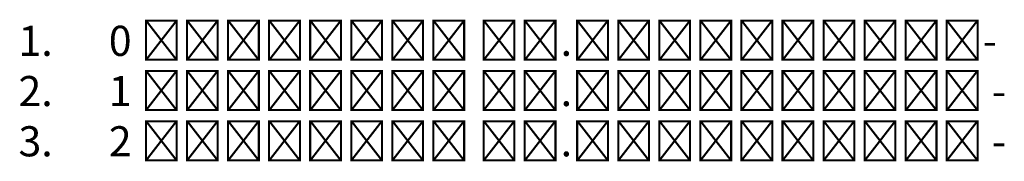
# Model space of a CAD drawing. Header units: inches. Extents: x -78787 to 29484, y -9517 to 23232.
# Tile 1 of 256: x -51848 to -45162, y 11336 to 12296. Entities that reach past the tile are written whole.
import ezdxf

# ---------------------------------------------------------------- set-up
doc = ezdxf.new("R2010")
doc.units = ezdxf.units.IN
doc.header["$MEASUREMENT"] = 0
doc.layers.add('- განათება', color=7, linetype='Continuous')
doc.styles.get("Standard").update_dxf_attribs({"font": 'arial.ttf'})

msp = doc.modelspace()

# ---------------------------------------------------------------- texts
at = {"layer": '- განათება', "color": 1, "insert": (-52060.33048, 12255.20788), "char_height": 204.3891206, "attachment_point": 1}
msp.add_mtext_dynamic_manual_height_columns('\\pxi-3,l4,t4;{\\fSylfaen|b0|i0|c0|p18;1.^I0 სართულის ელ.მომარაგება-\\P2.^I1 სართულის ელ.მომარაგება -\\P3.^I2 სართულის ელ.მომარაგება -}', width=17758.14455, gutter_width=4.08778, heights=[0], dxfattribs=at)

doc.saveas('drawing.dxf')
